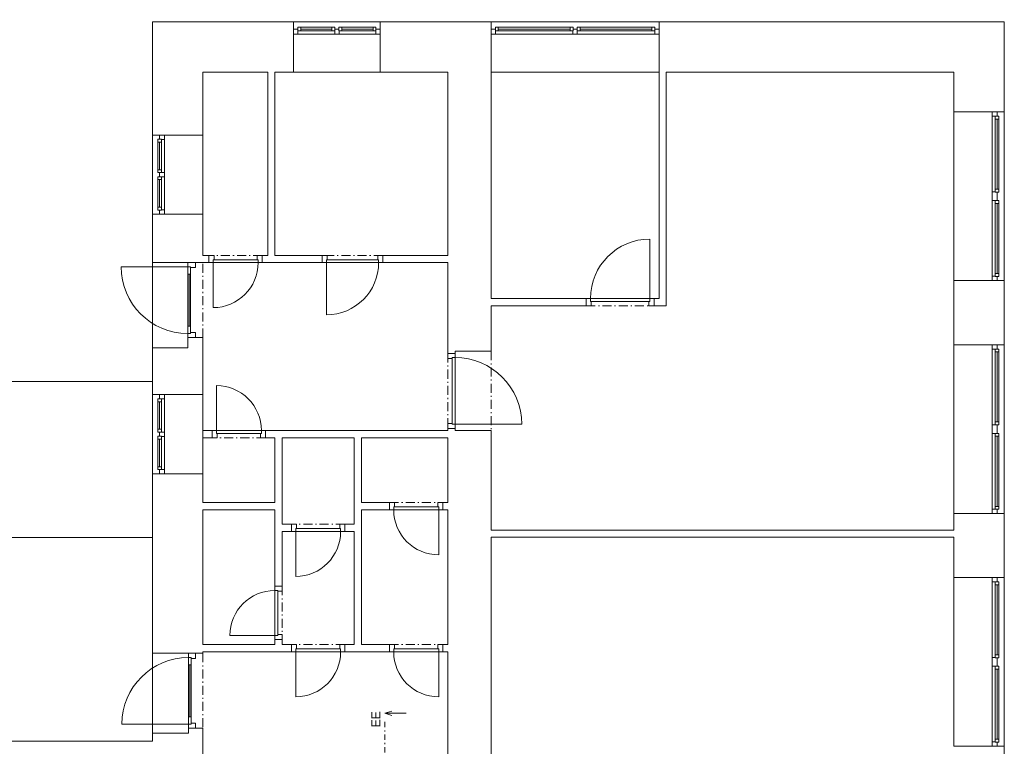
# Model space of a CAD drawing. Header units: millimetres. Extents: x -13540 to 53600, y -21460 to 10383.
# Tile 20 of 20: x 39939 to 53600, y -70 to 10010. Entities that reach past the tile are written whole.
import ezdxf

# ---------------------------------------------------------------- set-up
doc = ezdxf.new("R2010")
doc.units = ezdxf.units.MM
doc.header["$MEASUREMENT"] = 0
doc.set_wipeout_variables(frame=1)
for name, pattern in [('Wipeout_Contour', [1000, 0, -1000]), ('Čerchovaná M', [225, 125, -42.5, 15, -42.5]), ('Čerchovaná S', [175, 75, -42.5, 15, -42.5])]:
    doc.linetypes.add(name, pattern=pattern)
for name, color, linetype in [('02_Desky', 7, 'Continuous'), ('02_Zdi VNITŘNÍ - nenosné', 7, 'Continuous'), ('02_Zdi VNITŘNÍ - nosné', 7, 'Continuous'), ('02_Zdi VNĚJŠÍ - nosné.obálka', 7, 'Continuous'), ('05_Podlahy', 7, 'Continuous'), ('13_Značky.řezy', 7, 'Continuous'), ('Nové_02_Desky', 7, 'Continuous'), ('Nové_05_Podlahy', 7, 'Continuous'), ('Otvory – Dveře', 7, 'Continuous'), ('Otvory – Okna', 7, 'Continuous')]:
    doc.layers.add(name, color=color, linetype=linetype)

msp = doc.modelspace()

# ---------------------------------------------------------------- linework, layer by layer
at = {"layer": '02_Zdi VNITŘNÍ - nenosné', "color": 251, "linetype": 'Continuous', "lineweight": 0}
for p, q in [((42565, 6640), (42565, 6740)), ((43305, 6640), (43305, 6740)), ((44137, 6640), (44137, 6740)), ((44977, 6640), (44977, 6740)), ((47800, 6142), (47800, 6042)), ((48740, 6142), (48740, 6042)), ((42610, 4310), (42610, 4210)), ((43350, 4310), (43350, 4210)), ((45070, 3210), (45070, 3310)), ((45810, 3210), (45810, 3310)), ((43710, 2910), (43710, 3010)), ((44450, 2910), (44450, 3010)), ((43480, 2150), (43580, 2150)), ((43480, 1410), (43580, 1410)), ((43710, 1340), (43710, 1240)), ((44450, 1340), (44450, 1240)), ((45070, 1240), (45070, 1340)), ((45810, 1240), (45810, 1340))]:
    msp.add_line(p, q, dxfattribs=at)
at = {"layer": '02_Zdi VNITŘNÍ - nenosné', "color": 251, "linetype": 'Continuous', "lineweight": 0, "flags": 128}
for points in [[(43380, 9280), (43380, 6740)], [(43480, 6740), (43480, 9280)], [(48810, 9280), (48810, 6142)], [(48910, 6142), (48910, 9280)], [(42565, 6740), (42480, 6740)], [(43380, 6740), (43305, 6740)], [(44137, 6740), (43480, 6740)], [(45880, 6740), (44977, 6740)], [(42480, 6640), (42565, 6640)], [(43305, 6640), (44137, 6640)], [(44977, 6640), (45880, 6640)], [(47800, 6142), (46480, 6142)], [(46480, 6042), (47800, 6042)], [(48810, 6142), (48740, 6142)], [(48740, 6042), (48910, 6042)], [(48910, 6042), (48910, 6142)], [(42610, 4310), (42480, 4310)], [(45880, 4310), (43350, 4310)], [(42480, 4210), (42610, 4210)], [(43350, 4210), (43480, 4210)], [(43480, 4210), (43480, 3310)], [(43580, 4210), (44580, 4210)], [(43580, 3010), (43580, 4210)], [(44580, 4210), (44580, 3010)], [(44680, 4210), (45880, 4210)], [(44680, 3310), (44680, 4210)], [(43480, 3310), (42480, 3310)], [(45070, 3310), (44680, 3310)], [(45880, 3310), (45810, 3310)], [(42480, 3210), (43480, 3210)], [(43480, 3210), (43480, 2150)], [(44680, 1340), (44680, 3210)], [(44680, 3210), (45070, 3210)], [(45810, 3210), (45880, 3210)], [(43710, 3010), (43580, 3010)], [(44580, 3010), (44450, 3010)], [(43580, 2150), (43580, 2910)], [(43580, 2910), (43710, 2910)], [(44450, 2910), (44580, 2910)], [(44580, 2910), (44580, 1340)], [(52900, 2930), (46480, 2930)], [(46480, 2830), (52900, 2830)], [(43480, 1410), (43480, 1340)], [(43580, 1340), (43580, 1410)], [(43480, 1340), (42480, 1340)], [(42480, 1240), (43710, 1240)], [(43710, 1340), (43580, 1340)], [(44580, 1340), (44450, 1340)], [(44450, 1240), (45070, 1240)], [(45070, 1340), (44680, 1340)], [(45880, 1340), (45810, 1340)], [(45810, 1240), (45880, 1240)]]:
    msp.add_lwpolyline(points, dxfattribs=at)
at = {"layer": '02_Zdi VNITŘNÍ - nosné', "color": 251, "linetype": 'Continuous', "lineweight": 0}
for p, q in [((45980, 5380), (45880, 5380)), ((45980, 5410), (45980, 5380)), ((46480, 5410), (45980, 5410)), ((45980, 4340), (45880, 4340)), ((45980, 4310), (45980, 4340)), ((46480, 4310), (45980, 4310))]:
    msp.add_line(p, q, dxfattribs=at)
at = {"layer": '02_Zdi VNITŘNÍ - nosné', "color": 251, "linetype": 'Continuous', "lineweight": 0, "flags": 128}
for points in [[(45880, 9280), (45880, 6740)], [(46480, 6142), (46480, 9280)], [(45880, 6640), (45880, 5380)], [(46480, 5410), (46480, 6042)], [(45880, 4340), (45880, 4310)], [(46480, 2930), (46480, 4310)], [(45880, 4210), (45880, 3310)], [(45880, 3210), (45880, 1340)], [(46480, -1990), (46480, 2830)], [(45880, 1240), (45880, -2070)]]:
    msp.add_lwpolyline(points, dxfattribs=at)
at = {"layer": '02_Zdi VNĚJŠÍ - nosné.obálka', "color": 251, "linetype": 'Continuous', "lineweight": 0}
for p, q in [((43740, 9980), (43740, 9880)), ((44940, 9980), (44940, 9880)), ((46480, 9980), (46480, 9880)), ((48810, 9980), (48810, 9880)), ((43740, 9880), (43740, 9810)), ((44940, 9880), (44940, 9810)), ((46480, 9880), (46480, 9810)), ((48810, 9880), (48810, 9810)), ((43740, 9810), (43740, 9280)), ((44940, 9810), (44940, 9280)), ((46480, 9810), (46480, 9280)), ((48810, 9810), (48810, 9280)), ((53430, 8730), (52900, 8730)), ((53500, 8730), (53430, 8730)), ((53600, 8730), (53500, 8730)), ((41880, 8410), (41950, 8410)), ((41950, 8410), (42480, 8410)), ((41880, 7310), (41950, 7310)), ((41950, 7310), (42480, 7310)), ((42270, 6640), (42380, 6640)), ((42380, 6640), (42480, 6640)), ((53430, 6390), (52900, 6390)), ((53500, 6390), (53430, 6390)), ((53600, 6390), (53500, 6390)), ((42270, 5460), (42270, 5600)), ((42270, 5600), (42380, 5600)), ((42380, 5600), (42480, 5600)), ((53430, 5500), (52900, 5500)), ((53500, 5500), (53430, 5500)), ((53600, 5500), (53500, 5500)), ((41880, 4810), (41950, 4810)), ((41950, 4810), (42480, 4810)), ((41880, 3710), (41950, 3710)), ((41950, 3710), (42480, 3710)), ((53430, 3160), (52900, 3160)), ((53500, 3160), (53430, 3160)), ((53600, 3160), (53500, 3160)), ((53430, 2270), (52900, 2270)), ((53500, 2270), (53430, 2270)), ((53600, 2270), (53500, 2270)), ((42280, 1220), (42380, 1220)), ((42380, 1220), (42480, 1220)), ((42280, 110), (42280, 180)), ((42280, 180), (42380, 180)), ((42380, 180), (42480, 180)), ((53430, -70), (52900, -70)), ((53500, -70), (53430, -70)), ((53600, -70), (53500, -70))]:
    msp.add_line(p, q, dxfattribs=at)
at = {"layer": '02_Zdi VNĚJŠÍ - nosné.obálka', "color": 251, "linetype": 'Continuous', "lineweight": 0, "flags": 128}
for points in [[(41780, 9980), (42480, 9980)], [(43740, 9980), (42480, 9980)], [(46480, 9980), (44940, 9980)], [(53600, 9980), (48810, 9980)], [(53600, 9980), (53600, 9280)], [(42480, 8410), (42480, 9280)], [(42480, 9280), (43380, 9280)], [(43480, 9280), (43740, 9280)], [(44940, 9280), (45880, 9280)], [(48910, 9280), (52900, 9280)], [(52900, 9280), (52900, 8730)], [(53600, 8730), (53600, 9280)], [(42480, 6740), (42480, 7310)], [(52900, 6390), (52900, 5500)], [(53600, 5500), (53600, 6390)], [(42480, 4810), (42480, 5600)], [(42480, 3392), (42480, 3710)], [(42480, 3310), (42480, 3392)], [(42480, 1340), (42480, 3210)], [(52900, 3160), (52900, 2930)], [(53600, 2270), (53600, 3160)], [(52900, 2830), (52900, 2270)], [(42480, 1220), (42480, 1240)], [(42480, 0), (42480, 180)], [(42480, -700), (42480, 0)]]:
    msp.add_lwpolyline(points, dxfattribs=at)
at = {"layer": '13_Značky.řezy', "color": 251, "linetype": 'Continuous', "lineweight": 0}
for p, q in [((45103, 419), (45003, 389)), ((45003, 389), (45303, 389)), ((45103, 359), (45003, 389))]:
    msp.add_line(p, q, dxfattribs=at)
at = {"layer": '13_Značky.řezy', "color": 251, "linetype": 'Čerchovaná S', "lineweight": 0}
msp.add_line((45003, 269), (45003, -331), dxfattribs=at)
at = {"layer": 'Otvory – Dveře', "color": 251, "linetype": 'Continuous', "lineweight": 0}
for p, q in [((48682, 6142), (48682, 6966)), ((42565, 6740), (42565, 6640)), ((42635, 6740), (42565, 6740)), ((42565, 6640), (42565, 6740)), ((42565, 6640), (42565, 6740)), ((42635, 6680), (42635, 6740)), ((43235, 6740), (43235, 6680)), ((43305, 6740), (43235, 6740)), ((43305, 6640), (43305, 6740)), ((43305, 6640), (43305, 6740)), ((43305, 6640), (43305, 6740)), ((44137, 6740), (44137, 6640)), ((44207, 6740), (44137, 6740)), ((44137, 6640), (44137, 6740)), ((44137, 6640), (44137, 6740)), ((44207, 6680), (44207, 6740)), ((44907, 6740), (44907, 6680)), ((44977, 6740), (44907, 6740)), ((44977, 6640), (44977, 6740)), ((44977, 6640), (44977, 6740)), ((44977, 6640), (44977, 6740)), ((42380, 6640), (42270, 6640)), ((42270, 6640), (42270, 6582)), ((42270, 6640), (42380, 6640)), ((42270, 6640), (42380, 6640)), ((42270, 6582), (42310, 6582)), ((42270, 6482), (42270, 6582)), ((42270, 6582), (42310, 6582)), ((42310, 6582), (42310, 6570)), ((42310, 6582), (42310, 6482)), ((42310, 6570), (42380, 6570)), ((42380, 6570), (42380, 6640)), ((42380, 6640), (42480, 6640)), ((42565, 6640), (42623, 6640)), ((42623, 6640), (42623, 6680)), ((42623, 6680), (42635, 6680)), ((42623, 6640), (42623, 6680)), ((42623, 6680), (43247, 6680)), ((42623, 6640), (42623, 6016)), ((43247, 6640), (42623, 6640)), ((43235, 6680), (43247, 6680)), ((43247, 6680), (43247, 6640)), ((43247, 6680), (43247, 6640)), ((43247, 6640), (43305, 6640)), ((44137, 6640), (44195, 6640)), ((44195, 6640), (44195, 6680)), ((44195, 6680), (44207, 6680)), ((44195, 6640), (44195, 6680)), ((44195, 6680), (44919, 6680)), ((44195, 6640), (44195, 5916)), ((44919, 6640), (44195, 6640)), ((44907, 6680), (44919, 6680)), ((44919, 6680), (44919, 6640)), ((44919, 6680), (44919, 6640)), ((44919, 6640), (44977, 6640)), ((42310, 6482), (42270, 6482)), ((42290, 5758), (42290, 6482)), ((47858, 6142), (47800, 6142)), ((47800, 6142), (47800, 6042)), ((47800, 6142), (47800, 6042)), ((47800, 6142), (47800, 6042)), ((47800, 6042), (47870, 6042)), ((47858, 6102), (47858, 6142)), ((47858, 6142), (48682, 6142)), ((47858, 6102), (47858, 6142)), ((47870, 6102), (47858, 6102)), ((48682, 6102), (47858, 6102)), ((47870, 6042), (47870, 6102)), ((48682, 6102), (48670, 6102)), ((48670, 6102), (48670, 6042)), ((48670, 6042), (48740, 6042)), ((48740, 6142), (48682, 6142)), ((48682, 6142), (48682, 6102)), ((48682, 6142), (48682, 6102)), ((48740, 6042), (48740, 6142)), ((48740, 6142), (48740, 6042)), ((48740, 6142), (48740, 6042)), ((42270, 5658), (42270, 5758)), ((42270, 5758), (42310, 5758)), ((42310, 5758), (42310, 5658)), ((42310, 5658), (42270, 5658)), ((42270, 5658), (42270, 5600)), ((42310, 5658), (42270, 5658)), ((42380, 5670), (42310, 5670)), ((42310, 5670), (42310, 5658)), ((42380, 5600), (42380, 5670)), ((42270, 5600), (42380, 5600)), ((42270, 5600), (42380, 5600)), ((42270, 5600), (42380, 5600)), ((42270, 5460), (42270, 5600)), ((42380, 5600), (42480, 5600)), ((45980, 5380), (45880, 5380)), ((45880, 5380), (45880, 5310)), ((45980, 5380), (45880, 5380)), ((45980, 5380), (45880, 5380)), ((46480, 5410), (45980, 5410)), ((45980, 5410), (45980, 5380)), ((45980, 5322), (45980, 5380)), ((45880, 5310), (45940, 5310)), ((45940, 5310), (45940, 5322)), ((45940, 5322), (45980, 5322)), ((45940, 4398), (45940, 5322)), ((45940, 5322), (45980, 5322)), ((45980, 5322), (45980, 4398)), ((42668, 4310), (42668, 4934)), ((45940, 4410), (45880, 4410)), ((45880, 4410), (45880, 4340)), ((45940, 4398), (45940, 4410)), ((45980, 4398), (45940, 4398)), ((45980, 4398), (45940, 4398)), ((45980, 4398), (46904, 4398)), ((45980, 4340), (45980, 4398)), ((42610, 4210), (42610, 4310)), ((42610, 4310), (42668, 4310)), ((42610, 4310), (42610, 4210)), ((42610, 4310), (42610, 4210)), ((42668, 4310), (42668, 4270)), ((43292, 4310), (42668, 4310)), ((42668, 4310), (42668, 4270)), ((42668, 4270), (42680, 4270)), ((42668, 4270), (43292, 4270)), ((42680, 4270), (42680, 4210)), ((43280, 4210), (43280, 4270)), ((43280, 4270), (43292, 4270)), ((43292, 4270), (43292, 4310)), ((43292, 4310), (43350, 4310)), ((43292, 4270), (43292, 4310)), ((43350, 4310), (43350, 4210)), ((43350, 4310), (43350, 4210)), ((43350, 4310), (43350, 4210)), ((45880, 4340), (45980, 4340)), ((45980, 4340), (45880, 4340)), ((45980, 4340), (45880, 4340)), ((45980, 4310), (45980, 4340)), ((46480, 4310), (45980, 4310)), ((42680, 4210), (42610, 4210)), ((43350, 4210), (43280, 4210)), ((45070, 3210), (45070, 3310)), ((45070, 3310), (45140, 3310)), ((45070, 3210), (45070, 3310)), ((45070, 3210), (45070, 3310)), ((45140, 3310), (45140, 3250)), ((45740, 3250), (45740, 3310)), ((45740, 3310), (45810, 3310)), ((45810, 3310), (45810, 3210)), ((45810, 3210), (45810, 3310)), ((45810, 3210), (45810, 3310)), ((45128, 3210), (45070, 3210)), ((45140, 3250), (45128, 3250)), ((45128, 3250), (45128, 3210)), ((45752, 3250), (45128, 3250)), ((45128, 3250), (45128, 3210)), ((45128, 3210), (45752, 3210)), ((45752, 3250), (45740, 3250)), ((45752, 3210), (45752, 3250)), ((45752, 3210), (45752, 3250)), ((45752, 3210), (45752, 2586)), ((45810, 3210), (45752, 3210)), ((43710, 3010), (43710, 2910)), ((43780, 3010), (43710, 3010)), ((43710, 2910), (43710, 3010)), ((43710, 2910), (43710, 3010)), ((43780, 2950), (43780, 3010)), ((44380, 3010), (44380, 2950)), ((44450, 3010), (44380, 3010)), ((44450, 2910), (44450, 3010)), ((44450, 2910), (44450, 3010)), ((44450, 2910), (44450, 3010)), ((43710, 2910), (43768, 2910)), ((43768, 2910), (43768, 2950)), ((43768, 2950), (43780, 2950)), ((43768, 2910), (43768, 2950)), ((43768, 2950), (44392, 2950)), ((43768, 2910), (43768, 2286)), ((44392, 2910), (43768, 2910)), ((44380, 2950), (44392, 2950)), ((44392, 2950), (44392, 2910)), ((44392, 2950), (44392, 2910)), ((44392, 2910), (44450, 2910)), ((43480, 2092), (43480, 2150)), ((43480, 2150), (43580, 2150)), ((43480, 2150), (43580, 2150)), ((43480, 2150), (43580, 2150)), ((43520, 2092), (43480, 2092)), ((43480, 2092), (43480, 1468)), ((43520, 2092), (43480, 2092)), ((43520, 2080), (43520, 2092)), ((43520, 1468), (43520, 2092)), ((43580, 2080), (43520, 2080)), ((43580, 2150), (43580, 2080)), ((43480, 1468), (42856, 1468)), ((43480, 1410), (43480, 1468)), ((43480, 1468), (43520, 1468)), ((43480, 1468), (43520, 1468)), ((43580, 1410), (43480, 1410)), ((43480, 1410), (43580, 1410)), ((43480, 1410), (43580, 1410)), ((43520, 1468), (43520, 1480)), ((43520, 1480), (43580, 1480)), ((43580, 1480), (43580, 1410)), ((43710, 1340), (43710, 1240)), ((43780, 1340), (43710, 1340)), ((43710, 1340), (43710, 1240)), ((43710, 1340), (43710, 1240)), ((43710, 1240), (43768, 1240)), ((43768, 1240), (43768, 1280)), ((43768, 1280), (43780, 1280)), ((43768, 1240), (43768, 1280)), ((43768, 1280), (44392, 1280)), ((43768, 1240), (43768, 616)), ((44392, 1240), (43768, 1240)), ((43780, 1280), (43780, 1340)), ((44380, 1340), (44380, 1280)), ((44450, 1340), (44380, 1340)), ((44380, 1280), (44392, 1280)), ((44392, 1280), (44392, 1240)), ((44392, 1280), (44392, 1240)), ((44392, 1240), (44450, 1240)), ((44450, 1240), (44450, 1340)), ((44450, 1340), (44450, 1240)), ((44450, 1340), (44450, 1240)), ((45070, 1240), (45070, 1340)), ((45070, 1340), (45140, 1340)), ((45070, 1240), (45070, 1340)), ((45070, 1240), (45070, 1340)), ((45128, 1240), (45070, 1240)), ((45140, 1280), (45128, 1280)), ((45128, 1280), (45128, 1240)), ((45752, 1280), (45128, 1280)), ((45128, 1280), (45128, 1240)), ((45128, 1240), (45752, 1240)), ((45140, 1340), (45140, 1280)), ((45740, 1280), (45740, 1340)), ((45740, 1340), (45810, 1340)), ((45752, 1280), (45740, 1280)), ((45752, 1240), (45752, 1280)), ((45752, 1240), (45752, 1280)), ((45752, 1240), (45752, 616)), ((45810, 1240), (45752, 1240)), ((45810, 1340), (45810, 1240)), ((45810, 1240), (45810, 1340)), ((45810, 1240), (45810, 1340)), ((42280, 1162), (42280, 1220)), ((42280, 1220), (42380, 1220)), ((42280, 1220), (42380, 1220)), ((42280, 1220), (42380, 1220)), ((42320, 1162), (42280, 1162)), ((42280, 1162), (42280, 1062)), ((42320, 1162), (42280, 1162)), ((42320, 1150), (42320, 1162)), ((42320, 1062), (42320, 1162)), ((42380, 1150), (42320, 1150)), ((42380, 1220), (42380, 1150)), ((42380, 1220), (42480, 1220)), ((42280, 1062), (42320, 1062)), ((42300, 1062), (42300, 338)), ((42320, 338), (42280, 338)), ((42280, 338), (42280, 238)), ((42320, 238), (42320, 338)), ((42280, 180), (42280, 238)), ((42280, 238), (42320, 238)), ((42280, 238), (42320, 238)), ((42380, 180), (42280, 180)), ((42280, 180), (42380, 180)), ((42280, 180), (42380, 180)), ((42280, 110), (42280, 180)), ((42320, 238), (42320, 250)), ((42320, 250), (42380, 250)), ((42380, 250), (42380, 180)), ((42380, 180), (42480, 180))]:
    msp.add_line(p, q, dxfattribs=at)
at = {"layer": 'Otvory – Dveře', "color": 251, "linetype": 'Čerchovaná M', "lineweight": 0}
for p, q in [((43305, 6740), (42565, 6740)), ((44977, 6740), (44137, 6740)), ((42480, 5600), (42480, 6640)), ((43305, 6640), (42565, 6640)), ((44977, 6640), (44137, 6640)), ((47800, 6142), (48740, 6142)), ((47800, 6042), (48740, 6042)), ((45880, 5380), (45880, 4340)), ((46480, 5410), (46480, 4310)), ((43350, 4310), (42610, 4310)), ((43350, 4210), (42610, 4210)), ((45070, 3310), (45810, 3310)), ((45070, 3210), (45810, 3210)), ((44450, 3010), (43710, 3010)), ((44450, 2910), (43710, 2910)), ((43480, 2150), (43480, 1410)), ((43580, 2150), (43580, 1410)), ((44450, 1340), (43710, 1340)), ((44450, 1240), (43710, 1240)), ((45070, 1340), (45810, 1340)), ((45070, 1240), (45810, 1240)), ((42480, 1220), (42480, 180))]:
    msp.add_line(p, q, dxfattribs=at)
at = {"layer": 'Otvory – Dveře', "color": 251, "linetype": 'Continuous', "lineweight": 0, "flags": 128}
for points in [[(42270, 5758), (42270, 6482), (42290, 6482), (42290, 5758)], [(42290, 5758), (42290, 6482), (42310, 6482), (42310, 5758)], [(42280, 1062), (42280, 338), (42300, 338), (42300, 1062)], [(42300, 1062), (42300, 338), (42320, 338), (42320, 1062)]]:
    msp.add_lwpolyline(points, close=True, dxfattribs=at)
at = {"layer": 'Otvory – Dveře', "color": 251, "linetype": 'Continuous', "lineweight": 0}
for centre, radius, start, end in [((48682, 6142), 824, 90, 180), ((42623, 6640), 624, 270, 0), ((44195, 6640), 724, 270, 0), ((45980, 4398), 924, 0, 90), ((42668, 4310), 624, 0, 90), ((45752, 3210), 624, 180, 270), ((43768, 2910), 624, 270, 0), ((43480, 1468), 624, 90, 180), ((43768, 1240), 624, 270, 0), ((45752, 1240), 624, 180, 270)]:
    msp.add_arc(centre, radius, start, end, dxfattribs=at)
at = {"layer": 'Otvory – Okna', "color": 251, "linetype": 'Continuous', "lineweight": 0}
for p, q in [((44940, 9980), (43740, 9980)), ((43740, 9980), (43740, 9880)), ((44940, 9980), (44940, 9880)), ((46480, 9980), (48810, 9980)), ((46480, 9980), (46480, 9880)), ((48810, 9980), (48810, 9880)), ((43799, 9880), (43740, 9880)), ((43740, 9880), (43740, 9810)), ((43740, 9880), (43740, 9810)), ((43839, 9905), (43799, 9905)), ((43799, 9905), (43799, 9855)), ((43799, 9855), (43799, 9880)), ((43800, 9855), (43799, 9855)), ((43799, 9855), (43839, 9855)), ((43800, 9810), (43800, 9855)), ((44271, 9905), (43839, 9905)), ((43839, 9855), (43839, 9905)), ((44271, 9905), (43839, 9905)), ((44271, 9880), (43839, 9880)), ((43839, 9855), (44271, 9855)), ((44311, 9905), (44271, 9905)), ((44271, 9905), (44271, 9855)), ((44271, 9855), (44311, 9855)), ((44311, 9855), (44310, 9855)), ((44310, 9855), (44310, 9810)), ((44311, 9855), (44311, 9905)), ((44340, 9880), (44311, 9880)), ((44311, 9880), (44311, 9855)), ((44369, 9880), (44340, 9880)), ((44409, 9905), (44369, 9905)), ((44369, 9905), (44369, 9855)), ((44369, 9855), (44369, 9880)), ((44370, 9855), (44369, 9855)), ((44369, 9855), (44409, 9855)), ((44370, 9810), (44370, 9855)), ((44841, 9905), (44409, 9905)), ((44409, 9855), (44409, 9905)), ((44841, 9905), (44409, 9905)), ((44841, 9880), (44409, 9880)), ((44409, 9855), (44841, 9855)), ((44881, 9905), (44841, 9905)), ((44841, 9905), (44841, 9855)), ((44841, 9855), (44881, 9855)), ((44881, 9855), (44880, 9855)), ((44880, 9855), (44880, 9810)), ((44881, 9855), (44881, 9905)), ((44940, 9880), (44881, 9880)), ((44881, 9880), (44881, 9855)), ((44940, 9880), (44940, 9810)), ((44940, 9880), (44940, 9810)), ((46480, 9880), (46539, 9880)), ((46480, 9880), (46480, 9810)), ((46480, 9880), (46480, 9810)), ((46539, 9905), (46579, 9905)), ((46539, 9855), (46539, 9905)), ((46539, 9880), (46539, 9855)), ((46539, 9855), (46540, 9855)), ((46579, 9855), (46539, 9855)), ((46540, 9855), (46540, 9810)), ((46579, 9905), (47576, 9905)), ((46579, 9905), (46579, 9855)), ((46579, 9905), (47576, 9905)), ((46579, 9880), (47576, 9880)), ((47576, 9855), (46579, 9855)), ((47576, 9855), (47576, 9905)), ((47576, 9905), (47616, 9905)), ((47616, 9855), (47576, 9855)), ((47615, 9810), (47615, 9855)), ((47615, 9855), (47616, 9855)), ((47616, 9905), (47616, 9855)), ((47616, 9855), (47616, 9880)), ((47616, 9880), (47645, 9880)), ((47645, 9880), (47674, 9880)), ((47674, 9905), (47714, 9905)), ((47674, 9855), (47674, 9905)), ((47674, 9880), (47674, 9855)), ((47674, 9855), (47675, 9855)), ((47714, 9855), (47674, 9855)), ((47675, 9855), (47675, 9810)), ((47714, 9905), (48711, 9905)), ((47714, 9905), (47714, 9855)), ((47714, 9905), (48711, 9905)), ((47714, 9880), (48711, 9880)), ((48711, 9855), (47714, 9855)), ((48711, 9855), (48711, 9905)), ((48711, 9905), (48751, 9905)), ((48751, 9855), (48711, 9855)), ((48750, 9810), (48750, 9855)), ((48750, 9855), (48751, 9855)), ((48751, 9905), (48751, 9855)), ((48751, 9855), (48751, 9880)), ((48751, 9880), (48810, 9880)), ((48810, 9880), (48810, 9810)), ((48810, 9880), (48810, 9810)), ((43740, 9810), (43800, 9810)), ((43740, 9810), (43740, 9280)), ((43800, 9810), (44310, 9810)), ((44310, 9810), (44340, 9810)), ((44340, 9810), (44370, 9810)), ((44370, 9810), (44880, 9810)), ((44880, 9810), (44940, 9810)), ((44940, 9810), (44940, 9280)), ((46540, 9810), (46480, 9810)), ((46480, 9810), (46480, 9280)), ((47615, 9810), (46540, 9810)), ((47645, 9810), (47615, 9810)), ((47675, 9810), (47645, 9810)), ((48750, 9810), (47675, 9810)), ((48810, 9810), (48750, 9810)), ((48810, 9810), (48810, 9280)), ((44940, 9280), (43740, 9280)), ((46480, 9280), (48810, 9280)), ((52900, 8730), (52900, 6390)), ((53430, 8730), (52900, 8730)), ((53430, 8670), (53430, 8730)), ((53500, 8730), (53430, 8730)), ((53500, 8730), (53430, 8730)), ((53475, 8670), (53430, 8670)), ((53430, 7620), (53430, 8670)), ((53500, 8671), (53475, 8671)), ((53475, 8671), (53475, 8670)), ((53475, 8631), (53475, 8671)), ((53475, 8671), (53525, 8671)), ((53525, 8631), (53475, 8631)), ((53475, 7659), (53475, 8631)), ((53500, 8730), (53500, 8671)), ((53600, 8730), (53500, 8730)), ((53500, 8631), (53500, 7659)), ((53525, 8671), (53525, 8631)), ((53525, 8631), (53525, 7659)), ((53525, 8631), (53525, 7659)), ((53600, 8730), (53600, 6390)), ((41855, 8351), (41855, 8311)), ((41905, 8351), (41855, 8351)), ((41880, 8410), (41880, 8351)), ((41880, 8410), (41950, 8410)), ((41880, 8410), (41950, 8410)), ((41880, 8351), (41905, 8351)), ((41905, 8351), (41905, 8350)), ((41905, 8311), (41905, 8351)), ((41905, 8350), (41950, 8350)), ((41950, 8350), (41950, 8410)), ((41950, 8410), (42480, 8410)), ((41950, 7890), (41950, 8350)), ((42480, 8410), (42480, 7310)), ((41855, 8311), (41855, 7929)), ((41855, 8311), (41905, 8311)), ((41855, 8311), (41855, 7929)), ((41880, 8311), (41880, 7929)), ((41905, 7929), (41905, 8311)), ((41905, 7929), (41855, 7929)), ((41855, 7929), (41855, 7889)), ((41905, 7889), (41905, 7929)), ((41855, 7889), (41905, 7889)), ((41855, 7831), (41855, 7791)), ((41905, 7831), (41855, 7831)), ((41855, 7791), (41855, 7409)), ((41855, 7791), (41905, 7791)), ((41855, 7791), (41855, 7409)), ((41905, 7889), (41880, 7889)), ((41880, 7889), (41880, 7860)), ((41880, 7860), (41880, 7831)), ((41880, 7831), (41905, 7831)), ((41880, 7791), (41880, 7409)), ((41950, 7890), (41905, 7890)), ((41905, 7890), (41905, 7889)), ((41905, 7831), (41905, 7830)), ((41905, 7791), (41905, 7831)), ((41905, 7830), (41950, 7830)), ((41905, 7409), (41905, 7791)), ((41950, 7860), (41950, 7890)), ((41950, 7830), (41950, 7860)), ((41950, 7370), (41950, 7830)), ((53475, 7619), (53475, 7659)), ((53475, 7659), (53525, 7659)), ((53525, 7659), (53525, 7619)), ((53430, 7560), (53430, 7620)), ((53430, 7620), (53475, 7620)), ((53430, 7500), (53430, 7560)), ((53475, 7620), (53475, 7619)), ((53475, 7619), (53500, 7619)), ((53525, 7619), (53475, 7619)), ((53500, 7619), (53500, 7560)), ((53500, 7560), (53500, 7501)), ((41905, 7409), (41855, 7409)), ((41855, 7409), (41855, 7369)), ((41905, 7369), (41905, 7409)), ((53475, 7500), (53430, 7500)), ((53430, 6450), (53430, 7500)), ((53500, 7501), (53475, 7501)), ((53475, 7501), (53475, 7500)), ((53475, 7461), (53475, 7501)), ((53475, 7501), (53525, 7501)), ((53525, 7461), (53475, 7461)), ((53475, 6489), (53475, 7461)), ((53500, 7461), (53500, 6489)), ((53525, 7501), (53525, 7461)), ((53525, 7461), (53525, 6489)), ((53525, 7461), (53525, 6489)), ((41855, 7369), (41905, 7369)), ((41905, 7369), (41880, 7369)), ((41880, 7369), (41880, 7310)), ((41880, 7310), (41950, 7310)), ((41880, 7310), (41950, 7310)), ((41950, 7370), (41905, 7370)), ((41905, 7370), (41905, 7369)), ((41950, 7310), (41950, 7370)), ((41950, 7310), (42480, 7310)), ((53430, 6390), (53430, 6450)), ((53430, 6450), (53475, 6450)), ((53475, 6449), (53475, 6489)), ((53475, 6489), (53525, 6489)), ((53475, 6450), (53475, 6449)), ((53475, 6449), (53500, 6449)), ((53525, 6449), (53475, 6449)), ((53500, 6449), (53500, 6390)), ((53525, 6489), (53525, 6449)), ((53430, 6390), (52900, 6390)), ((53500, 6390), (53430, 6390)), ((53500, 6390), (53430, 6390)), ((53600, 6390), (53500, 6390)), ((52900, 5500), (52900, 3160)), ((53430, 5500), (52900, 5500)), ((53430, 5440), (53430, 5500)), ((53500, 5500), (53430, 5500)), ((53500, 5500), (53430, 5500)), ((53500, 5500), (53500, 5441)), ((53600, 5500), (53500, 5500)), ((53600, 5500), (53600, 3160)), ((53475, 5440), (53430, 5440)), ((53430, 4390), (53430, 5440)), ((53500, 5441), (53475, 5441)), ((53475, 5441), (53475, 5440)), ((53475, 5401), (53475, 5441)), ((53475, 5441), (53525, 5441)), ((53525, 5401), (53475, 5401)), ((53475, 4429), (53475, 5401)), ((53500, 5401), (53500, 4429)), ((53525, 5441), (53525, 5401)), ((53525, 5401), (53525, 4429)), ((53525, 5401), (53525, 4429)), ((41880, 4810), (41880, 4751)), ((41880, 4810), (41950, 4810)), ((41880, 4810), (41950, 4810)), ((41950, 4750), (41950, 4810)), ((41950, 4810), (42480, 4810)), ((42480, 4810), (42480, 3710)), ((41855, 4751), (41855, 4711)), ((41905, 4751), (41855, 4751)), ((41855, 4711), (41855, 4329)), ((41855, 4711), (41905, 4711)), ((41855, 4711), (41855, 4329)), ((41880, 4751), (41905, 4751)), ((41880, 4711), (41880, 4329)), ((41905, 4751), (41905, 4750)), ((41905, 4711), (41905, 4751)), ((41905, 4750), (41950, 4750)), ((41905, 4329), (41905, 4711)), ((41950, 4290), (41950, 4750)), ((53430, 4330), (53430, 4390)), ((53430, 4390), (53475, 4390)), ((53475, 4389), (53475, 4429)), ((53475, 4429), (53525, 4429)), ((53475, 4390), (53475, 4389)), ((53475, 4389), (53500, 4389)), ((53525, 4389), (53475, 4389)), ((53500, 4389), (53500, 4330)), ((53525, 4429), (53525, 4389)), ((41905, 4329), (41855, 4329)), ((41855, 4329), (41855, 4289)), ((41855, 4289), (41905, 4289)), ((41905, 4289), (41880, 4289)), ((41880, 4289), (41880, 4260)), ((41880, 4260), (41880, 4231)), ((41905, 4289), (41905, 4329)), ((41950, 4290), (41905, 4290)), ((41905, 4290), (41905, 4289)), ((41950, 4260), (41950, 4290)), ((41950, 4230), (41950, 4260)), ((53430, 4270), (53430, 4330)), ((53475, 4270), (53430, 4270)), ((53430, 3220), (53430, 4270)), ((53500, 4271), (53475, 4271)), ((53475, 4271), (53475, 4270)), ((53475, 4231), (53475, 4271)), ((53475, 4271), (53525, 4271)), ((53500, 4330), (53500, 4271)), ((53525, 4271), (53525, 4231)), ((41855, 4231), (41855, 4191)), ((41905, 4231), (41855, 4231)), ((41855, 4191), (41855, 3809)), ((41855, 4191), (41905, 4191)), ((41855, 4191), (41855, 3809)), ((41880, 4231), (41905, 4231)), ((41880, 4191), (41880, 3809)), ((41905, 4231), (41905, 4230)), ((41905, 4191), (41905, 4231)), ((41905, 4230), (41950, 4230)), ((41905, 3809), (41905, 4191)), ((41950, 3770), (41950, 4230)), ((53525, 4231), (53475, 4231)), ((53475, 3259), (53475, 4231)), ((53500, 4231), (53500, 3259)), ((53525, 4231), (53525, 3259)), ((53525, 4231), (53525, 3259)), ((41905, 3809), (41855, 3809)), ((41855, 3809), (41855, 3769)), ((41855, 3769), (41905, 3769)), ((41905, 3769), (41880, 3769)), ((41880, 3769), (41880, 3710)), ((41880, 3710), (41950, 3710)), ((41880, 3710), (41950, 3710)), ((41905, 3769), (41905, 3809)), ((41950, 3770), (41905, 3770)), ((41905, 3770), (41905, 3769)), ((41950, 3710), (41950, 3770)), ((41950, 3710), (42480, 3710)), ((53430, 3160), (52900, 3160)), ((53430, 3160), (53430, 3220)), ((53430, 3220), (53475, 3220)), ((53500, 3160), (53430, 3160)), ((53500, 3160), (53430, 3160)), ((53475, 3219), (53475, 3259)), ((53475, 3259), (53525, 3259)), ((53475, 3220), (53475, 3219)), ((53475, 3219), (53500, 3219)), ((53525, 3219), (53475, 3219)), ((53500, 3219), (53500, 3160)), ((53600, 3160), (53500, 3160)), ((53525, 3259), (53525, 3219)), ((52900, 2270), (52900, -70)), ((53430, 2270), (52900, 2270)), ((53430, 2210), (53430, 2270)), ((53500, 2270), (53430, 2270)), ((53500, 2270), (53430, 2270)), ((53475, 2210), (53430, 2210)), ((53430, 1160), (53430, 2210)), ((53500, 2211), (53475, 2211)), ((53475, 2211), (53475, 2210)), ((53475, 2171), (53475, 2211)), ((53475, 2211), (53525, 2211)), ((53500, 2270), (53500, 2211)), ((53600, 2270), (53500, 2270)), ((53525, 2211), (53525, 2171)), ((53600, 2270), (53600, -70)), ((53525, 2171), (53475, 2171)), ((53475, 1199), (53475, 2171)), ((53500, 2171), (53500, 1199)), ((53525, 2171), (53525, 1199)), ((53525, 2171), (53525, 1199)), ((53430, 1100), (53430, 1160)), ((53430, 1160), (53475, 1160)), ((53430, 1040), (53430, 1100)), ((53475, 1159), (53475, 1199)), ((53475, 1199), (53525, 1199)), ((53475, 1160), (53475, 1159)), ((53475, 1159), (53500, 1159)), ((53525, 1159), (53475, 1159)), ((53500, 1159), (53500, 1100)), ((53500, 1100), (53500, 1041)), ((53525, 1199), (53525, 1159)), ((53475, 1040), (53430, 1040)), ((53430, -10), (53430, 1040)), ((53500, 1041), (53475, 1041)), ((53475, 1041), (53475, 1040)), ((53475, 1001), (53475, 1041)), ((53475, 1041), (53525, 1041)), ((53525, 1001), (53475, 1001)), ((53475, 29), (53475, 1001)), ((53500, 1001), (53500, 29)), ((53525, 1041), (53525, 1001)), ((53525, 1001), (53525, 29)), ((53525, 1001), (53525, 29)), ((53475, -11), (53475, 29)), ((53475, 29), (53525, 29)), ((53525, 29), (53525, -11)), ((53430, -70), (52900, -70)), ((53430, -70), (53430, -10)), ((53430, -10), (53475, -10)), ((53500, -70), (53430, -70)), ((53500, -70), (53430, -70)), ((53475, -10), (53475, -11)), ((53475, -11), (53500, -11)), ((53525, -11), (53475, -11)), ((53500, -11), (53500, -70)), ((53600, -70), (53500, -70))]:
    msp.add_line(p, q, dxfattribs=at)

# ---------------------------------------------------------------- texts
at = {"layer": '13_Značky.řezy', "color": 251, "lineweight": 0, "insert": (44943, 193), "char_height": 125, "attachment_point": 7, "rotation": 90}
msp.add_mtext('\\A1;\\pt0;EE', dxfattribs=at)

# ---------------------------------------------------------------- wipeouts: each hides what was drawn before it
at = {"color": 251, "linetype": 'Wipeout_Contour', "lineweight": 0, "ltscale": 515663.541016}
msp.add_wipeout([(5200, 9200), (30580, 9200), (30580, 7880), (33020, 7880), (33020, 9200), (34000, 9200), (34000, 8800), (36200, 8800), (36200, 9200), (36600, 9200), (36600, 4990), (41780, 4990), (41780, 0), (18500, 0), (18500, 1099), (13800, 1099), (13800, 0), (5200, 0)], dxfattribs=at).dxf.layer = '05_Podlahy'

# ---------------------------------------------------------------- next in the draw order: linework, layer by layer
at = {"layer": '02_Desky', "color": 251, "linetype": 'Continuous', "lineweight": 0, "flags": 128}
msp.add_lwpolyline([(-11600, -4870), (-4450, -4870), (-4450, -4270), (-700, -4270), (-700, -11470), (53600, -11470), (53600, 9980), (41780, 9980), (41780, 0), (18380, 0), (18100, 0), (18100, -700), (17305, -700), (14200, -700), (14200, 0), (13920, 0), (0, 0), (0, 10010), (-11600, 10010)], close=True, dxfattribs=at)
at = {"layer": '02_Zdi VNĚJŠÍ - nosné.obálka', "color": 251, "linetype": 'Continuous', "lineweight": 0}
for p, q in [((41780, 8410), (41880, 8410)), ((41780, 7310), (41880, 7310)), ((41780, 6640), (42270, 6640)), ((41780, 5460), (42270, 5460)), ((41780, 4810), (41880, 4810)), ((41780, 3710), (41880, 3710)), ((41780, 1220), (42280, 1220)), ((41780, 110), (42280, 110))]:
    msp.add_line(p, q, dxfattribs=at)
at = {"layer": '02_Zdi VNĚJŠÍ - nosné.obálka', "color": 251, "linetype": 'Continuous', "lineweight": 0, "flags": 128}
for points in [[(41780, 9980), (41780, 8410)], [(41780, 7310), (41780, 6640)], [(41780, 5460), (41780, 4810)], [(41780, 3710), (41780, 3392)], [(41780, 3392), (41780, 1220)], [(41780, 0), (32985, 0)], [(41780, 110), (41780, 0)]]:
    msp.add_lwpolyline(points, dxfattribs=at)
at = {"layer": '05_Podlahy', "color": 251, "linetype": 'Continuous', "lineweight": 0, "flags": 128}
msp.add_lwpolyline([(5200, 9200), (30580, 9200), (30580, 7880), (33020, 7880), (33020, 9200), (34000, 9200), (34000, 8800), (36200, 8800), (36200, 9200), (36600, 9200), (36600, 4990), (41780, 4990), (41780, 0), (18500, 0), (18500, 1099), (13800, 1099), (13800, 0), (5200, 0)], close=True, dxfattribs=at)
at = {"layer": 'Nové_02_Desky', "color": 251, "linetype": 'Čerchovaná M', "lineweight": 0, "flags": 128}
msp.add_lwpolyline([(36600, 0), (41780, 0), (41780, 2825), (39705, 2825), (39705, 4400), (38205, 4400), (38205, 5000), (36800, 5000), (36800, 3125), (36600, 3125)], close=True, dxfattribs=at)
at = {"layer": 'Nové_05_Podlahy', "color": 251, "linetype": 'Continuous', "lineweight": 0, "flags": 128}
msp.add_lwpolyline([(5200, 9200), (5200, 0), (13800, 0), (13800, 700), (14200, 700), (14200, -700), (18100, -700), (18100, 700), (18500, 700), (18500, 0), (41780, 0), (41780, 2825), (36600, 2825), (36600, 9200), (32900, 9200), (32900, 8000), (30700, 8000), (30700, 9200)], close=True, dxfattribs=at)
at = {"layer": 'Otvory – Dveře', "color": 251, "linetype": 'Continuous', "lineweight": 0}
for p, q in [((42270, 6582), (41346, 6582)), ((41780, 6640), (42270, 6640)), ((41780, 5460), (42270, 5460)), ((41780, 1220), (42280, 1220)), ((42280, 238), (41356, 238)), ((41780, 110), (42280, 110))]:
    msp.add_line(p, q, dxfattribs=at)
at = {"layer": 'Otvory – Dveře', "color": 251, "linetype": 'Čerchovaná M', "lineweight": 0}
for p, q in [((41780, 5460), (41780, 6640)), ((41780, 1220), (41780, 110))]:
    msp.add_line(p, q, dxfattribs=at)
at = {"layer": 'Otvory – Dveře', "color": 251, "linetype": 'Continuous', "lineweight": 0}
for centre, start, end in [((42270, 6582), 180, 270), ((42280, 238), 90, 180)]:
    msp.add_arc(centre, 924, start, end, dxfattribs=at)
at = {"layer": 'Otvory – Okna', "color": 251, "linetype": 'Continuous', "lineweight": 0}
for p, q in [((41780, 8410), (41780, 7310)), ((41780, 8410), (41880, 8410)), ((41780, 7310), (41880, 7310)), ((41780, 4810), (41780, 3710)), ((41780, 4810), (41880, 4810)), ((41780, 3710), (41880, 3710))]:
    msp.add_line(p, q, dxfattribs=at)

doc.saveas('drawing.dxf')
